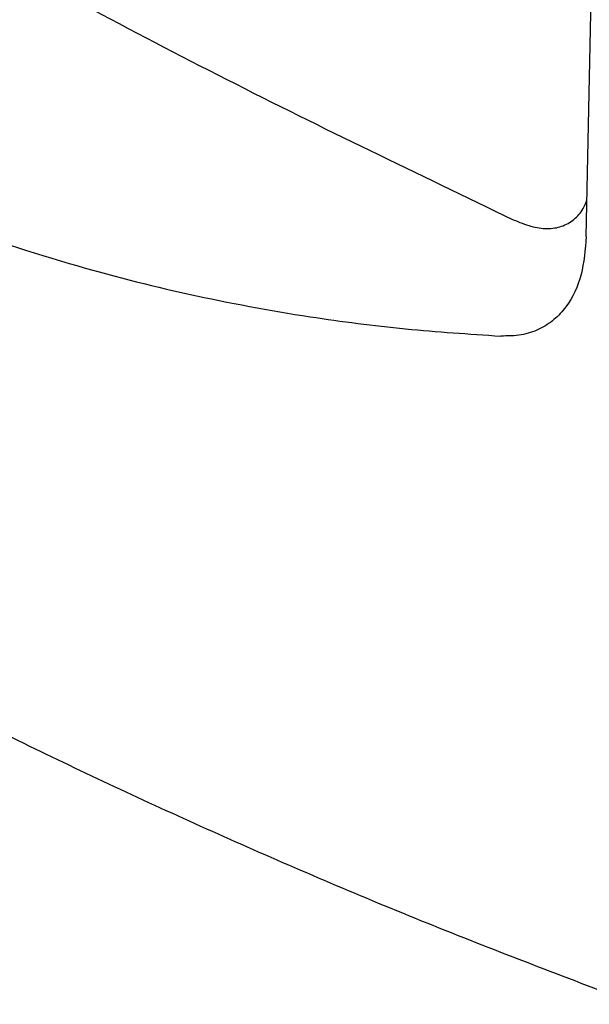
# Model space of a CAD drawing. Header units: millimetres. Extents: x -0.66 to 0.91, y -0.4 to 0.64.
# Tile 142 of 171: x 0.6706 to 0.7168, y 0.1643 to 0.2441. Entities that reach past the tile are written whole.
import ezdxf

# ---------------------------------------------------------------- set-up
doc = ezdxf.new("R2010")
doc.units = ezdxf.units.MM
doc.layers.add('FORMAT', color=7, linetype='Continuous')

msp = doc.modelspace()

# ---------------------------------------------------------------- linework, layer by layer
at = {"layer": 'FORMAT', "color": 7, "linetype": 'Continuous', "lineweight": 25}
msp.add_line((0.716532, 0.226513), (0.717352, 0.265486), dxfattribs=at)
for points, knots in [([(0.593988, 0.295208), (0.601771, 0.289964), (0.617335, 0.279479), (0.640721, 0.265012), (0.664085, 0.251525), (0.687411, 0.239024), (0.70288, 0.231595), (0.710617, 0.22788)], [0, 0, 0, 0, 0.200018, 0.399961, 0.600038, 0.79998, 1, 1, 1, 1]), ([(0.586314, 0.28962), (0.588499, 0.286677), (0.592874, 0.280784), (0.599412, 0.273118), (0.605702, 0.2664), (0.61271, 0.259576), (0.621107, 0.25231), (0.631053, 0.244916), (0.64144, 0.238368), (0.652198, 0.232709), (0.663262, 0.227975), (0.673988, 0.224373), (0.684302, 0.221735), (0.693415, 0.220045), (0.701856, 0.218956), (0.707028, 0.218616), (0.709605, 0.218446)], [0, 0, 0, 0, 0.069913, 0.139967, 0.194875, 0.24973, 0.33286, 0.416213, 0.499995, 0.583742, 0.667148, 0.750521, 0.820736, 0.890985, 0.945689, 1, 1, 1, 1]), ([(0.582478, 0.244045), (0.585105, 0.241678), (0.59036, 0.236946), (0.59883, 0.23001), (0.60773, 0.223197), (0.617152, 0.216488), (0.627081, 0.209894), (0.637523, 0.203426), (0.648407, 0.197134), (0.660552, 0.19058), (0.674041, 0.183834), (0.688998, 0.176969), (0.704498, 0.1704), (0.715268, 0.166318), (0.720659, 0.164275)], [0, 0, 0, 0, 0.075843, 0.151687, 0.227685, 0.303923, 0.3816, 0.459388, 0.537511, 0.615746, 0.711291, 0.80704, 0.903415, 1, 1, 1, 1]), ([(0.710617, 0.22788), (0.711102, 0.227678), (0.712053, 0.227284), (0.713389, 0.227107), (0.714582, 0.227277), (0.715562, 0.227849), (0.716243, 0.228594), (0.716498, 0.229229), (0.716595, 0.229468)], [0, 0, 0, 0, 0.183508, 0.359563, 0.538828, 0.71827, 0.893961, 1, 1, 1, 1]), ([(0.716532, 0.226513), (0.716449, 0.225458), (0.716281, 0.223337), (0.715234, 0.221119), (0.713956, 0.219732), (0.712739, 0.218952), (0.711287, 0.218465), (0.71017, 0.218452), (0.709605, 0.218446)], [0, 0, 0, 0, 0.244543, 0.491259, 0.616503, 0.742545, 0.869707, 1, 1, 1, 1])]:
    msp.add_open_spline(points, degree=3, knots=knots, dxfattribs=at)

doc.saveas('drawing.dxf')
